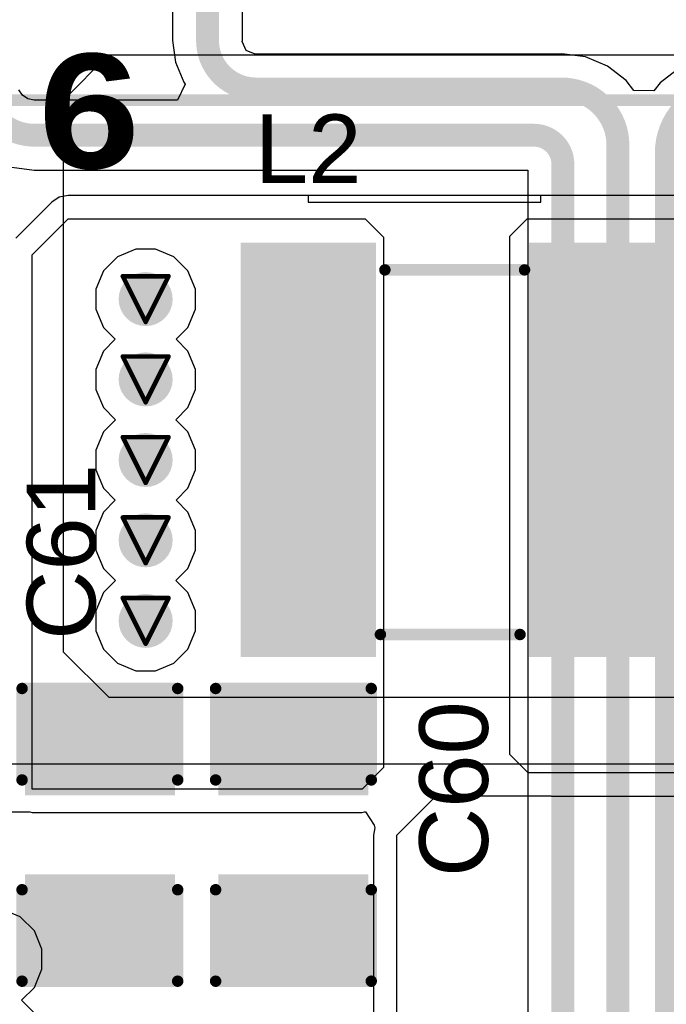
# Model space of a CAD drawing. Header units: inches. Extents: x 0 to 12.2, y 0 to 7.
# Tile 97 of 154: x 0.646 to 0.929, y 3.885 to 4.315. Entities that reach past the tile are written whole.
import ezdxf

# ---------------------------------------------------------------- set-up
doc = ezdxf.new("R2010")
doc.units = ezdxf.units.IN
doc.header["$MEASUREMENT"] = 0
for name, color, linetype in [('Bottom Layer', 5, 'Continuous'), ('Bottom Overlay', 54, 'Continuous'), ('Drill Drawing', 1, 'Continuous'), ('Layer 1', 16, 'Continuous'), ('Layer 2', 76, 'Continuous'), ('Top Layer', 1, 'Continuous'), ('Top Overlay', 2, 'Continuous'), ('Top Paste', 8, 'Continuous'), ('Top Solder', 216, 'Continuous'), ('Via Holes', 16, 'Continuous')]:
    doc.layers.add(name, color=color, linetype=linetype)
doc.styles.add('Arial', font='txt', dxfattribs={"height": 0.2})
doc.styles.add('Arial Black_Bold', font='txt', dxfattribs={"height": 0.2})

# ---------------------------------------------------------------- blocks, each defined once
blk = doc.blocks.new('SMNR4030_4R7MT_187')
at = {"layer": 'Top Layer'}
for points in [[(-0.09055, 0.08859), (-0.03543, 0.08859), (-0.03543, -0.08858), (-0.09055, -0.08858)], [(0.03543, 0.08858), (0.09055, 0.08858), (0.09055, -0.08859), (0.03543, -0.08859)]]:
    blk.add_hatch(color=1, dxfattribs=at).paths.add_polyline_path(points)
at = {"layer": 'Top Paste'}
for points in [[(-0.09055, 0.08859), (-0.03543, 0.08859), (-0.03543, -0.08858), (-0.09055, -0.08858)], [(0.03543, 0.08858), (0.09055, 0.08858), (0.09055, -0.08859), (0.03543, -0.08859)]]:
    blk.add_hatch(color=8, dxfattribs=at).paths.add_polyline_path(points)
at = {"layer": 'Top Solder'}
for points in [[(-0.09255, 0.09059), (-0.03343, 0.09059), (-0.03343, -0.09058), (-0.09255, -0.09058)], [(0.03343, 0.09058), (0.09255, 0.09058), (0.09255, -0.09059), (0.03343, -0.09059)]]:
    blk.add_hatch(color=216, dxfattribs=at).paths.add_polyline_path(points)
at = {"layer": 'Top Overlay', "const_width": 0.005}
for points in [[(0.0315, 0.08071), (-0.02953, 0.08071)], [(0.02953, -0.07874), (-0.0315, -0.07874)]]:
    blk.add_lwpolyline(points, dxfattribs=at)
at = {"layer": 'Top Overlay', "const_width": 0.0025}
for points in [[(-0.03078, 0.08071, 1), (-0.02828, 0.08071, 1)], [(0.03025, 0.08071, 1), (0.03275, 0.08071, 1)], [(-0.03275, -0.07874, 1), (-0.03025, -0.07874, 1)], [(0.02828, -0.07874, 1), (0.03078, -0.07874, 1)]]:
    blk.add_lwpolyline(points, format="xyb", close=True, dxfattribs=at)
blk = doc.blocks.new('B8B_XH_A_LF__SN__B_189')
at = {"layer": 'Bottom Overlay', "const_width": 0.005}
blk.add_lwpolyline([(-0.44094, -0.08986), (0.44094, -0.08986)], dxfattribs=at)
blk = doc.blocks.new('C___0805_294')
at = {"layer": 'Top Layer'}
for points in [[(-0.06, 0.03), (-0.02, 0.03), (-0.02, -0.03), (-0.06, -0.03)], [(0.02, 0.03), (0.06, 0.03), (0.06, -0.03), (0.02, -0.03)]]:
    blk.add_hatch(color=1, dxfattribs=at).paths.add_polyline_path(points)
at = {"layer": 'Top Paste'}
for points in [[(-0.06, 0.03), (-0.02, 0.03), (-0.02, -0.03), (-0.06, -0.03)], [(0.02, 0.03), (0.06, 0.03), (0.06, -0.03), (0.02, -0.03)]]:
    blk.add_hatch(color=8, dxfattribs=at).paths.add_polyline_path(points)
at = {"layer": 'Top Solder'}
for points in [[(-0.06276, 0.03276), (-0.01724, 0.03276), (-0.01724, -0.03276), (-0.06276, -0.03276)], [(0.01724, 0.03276), (0.06276, 0.03276), (0.06276, -0.03276), (0.01724, -0.03276)]]:
    blk.add_hatch(color=216, dxfattribs=at).paths.add_polyline_path(points)
at = {"layer": 'Top Overlay', "const_width": 0.005}
for points in [[(-0.024, 0.034), (-0.064, 0.034)], [(-0.064, 0.034), (-0.064, -0.034)], [(0.024, 0.034), (0.064, 0.034)], [(0.064, 0.034), (0.064, -0.034)], [(-0.064, -0.034), (-0.024, -0.034)], [(0.024, -0.034), (0.064, -0.034)]]:
    blk.add_lwpolyline(points, dxfattribs=at)
at = {"layer": 'Top Overlay', "const_width": 0.0025}
for points in [[(-0.06525, 0.034, 1), (-0.06275, 0.034, 1)], [(-0.06525, 0.034, 1), (-0.06275, 0.034, 1)], [(-0.02525, 0.034, 1), (-0.02275, 0.034, 1)], [(0.02275, 0.034, 1), (0.02525, 0.034, 1)], [(0.06275, 0.034, 1), (0.06525, 0.034, 1)], [(0.06275, 0.034, 1), (0.06525, 0.034, 1)], [(-0.06525, -0.034, 1), (-0.06275, -0.034, 1)], [(-0.06525, -0.034, 1), (-0.06275, -0.034, 1)], [(-0.02525, -0.034, 1), (-0.02275, -0.034, 1)], [(0.02275, -0.034, 1), (0.02525, -0.034, 1)], [(0.06275, -0.034, 1), (0.06525, -0.034, 1)], [(0.06275, -0.034, 1), (0.06525, -0.034, 1)]]:
    blk.add_lwpolyline(points, format="xyb", close=True, dxfattribs=at)
blk = doc.blocks.new('C___0805_295')
at = {"layer": 'Top Layer'}
for points in [[(-0.06, 0.03), (-0.02, 0.03), (-0.02, -0.03), (-0.06, -0.03)], [(0.02, 0.03), (0.06, 0.03), (0.06, -0.03), (0.02, -0.03)]]:
    blk.add_hatch(color=1, dxfattribs=at).paths.add_polyline_path(points)
at = {"layer": 'Top Paste'}
for points in [[(-0.06, 0.03), (-0.02, 0.03), (-0.02, -0.03), (-0.06, -0.03)], [(0.02, 0.03), (0.06, 0.03), (0.06, -0.03), (0.02, -0.03)]]:
    blk.add_hatch(color=8, dxfattribs=at).paths.add_polyline_path(points)
at = {"layer": 'Top Solder'}
for points in [[(-0.06276, 0.03276), (-0.01724, 0.03276), (-0.01724, -0.03276), (-0.06276, -0.03276)], [(0.01724, 0.03276), (0.06276, 0.03276), (0.06276, -0.03276), (0.01724, -0.03276)]]:
    blk.add_hatch(color=216, dxfattribs=at).paths.add_polyline_path(points)
at = {"layer": 'Top Overlay', "const_width": 0.005}
for points in [[(-0.064, 0.034), (-0.024, 0.034)], [(-0.064, 0.034), (-0.064, -0.034)], [(0.024, 0.034), (0.064, 0.034)], [(0.064, 0.034), (0.064, -0.034)], [(-0.064, -0.034), (-0.024, -0.034)], [(0.024, -0.034), (0.064, -0.034)]]:
    blk.add_lwpolyline(points, dxfattribs=at)
at = {"layer": 'Top Overlay', "const_width": 0.0025}
for points in [[(-0.06525, 0.034, 1), (-0.06275, 0.034, 1)], [(-0.06525, 0.034, 1), (-0.06275, 0.034, 1)], [(-0.02525, 0.034, 1), (-0.02275, 0.034, 1)], [(0.02275, 0.034, 1), (0.02525, 0.034, 1)], [(0.06275, 0.034, 1), (0.06525, 0.034, 1)], [(0.06275, 0.034, 1), (0.06525, 0.034, 1)], [(-0.06525, -0.034, 1), (-0.06275, -0.034, 1)], [(-0.06525, -0.034, 1), (-0.06275, -0.034, 1)], [(-0.02525, -0.034, 1), (-0.02275, -0.034, 1)], [(0.02275, -0.034, 1), (0.02525, -0.034, 1)], [(0.06275, -0.034, 1), (0.06525, -0.034, 1)], [(0.06275, -0.034, 1), (0.06525, -0.034, 1)]]:
    blk.add_lwpolyline(points, format="xyb", close=True, dxfattribs=at)

msp = doc.modelspace()

# ---------------------------------------------------------------- hatches: boundary and pattern name
at = {"layer": 'Bottom Layer'}
h = msp.add_hatch(color=5, dxfattribs=at)
edge = h.paths.add_edge_path()
edge.add_arc((0.70131, 4.19323), 0.01181, 0, 360)
h = msp.add_hatch(color=5, dxfattribs=at)
edge = h.paths.add_edge_path()
edge.add_arc((0.70131, 4.15811), 0.01181, 0, 360)
h = msp.add_hatch(color=5, dxfattribs=at)
edge = h.paths.add_edge_path()
edge.add_arc((0.70131, 4.12287), 0.01181, 0, 360)
h = msp.add_hatch(color=5, dxfattribs=at)
edge = h.paths.add_edge_path()
edge.add_arc((0.70131, 4.08775), 0.01181, 0, 360)
h = msp.add_hatch(color=5, dxfattribs=at)
edge = h.paths.add_edge_path()
edge.add_arc((0.70131, 4.05251), 0.01181, 0, 360)
at = {"layer": 'Layer 1'}
h = msp.add_hatch(color=16, dxfattribs=at)
edge = h.paths.add_edge_path()
edge.add_arc((0.70131, 4.19323), 0.01181, 0, 360)
h = msp.add_hatch(color=16, dxfattribs=at)
edge = h.paths.add_edge_path()
edge.add_arc((0.70131, 4.15811), 0.01181, 0, 360)
h = msp.add_hatch(color=16, dxfattribs=at)
edge = h.paths.add_edge_path()
edge.add_arc((0.70131, 4.12287), 0.01181, 0, 360)
h = msp.add_hatch(color=16, dxfattribs=at)
edge = h.paths.add_edge_path()
edge.add_arc((0.70131, 4.08775), 0.01181, 0, 360)
h = msp.add_hatch(color=16, dxfattribs=at)
edge = h.paths.add_edge_path()
edge.add_arc((0.70131, 4.05251), 0.01181, 0, 360)
at = {"layer": 'Layer 2'}
h = msp.add_hatch(color=76, dxfattribs=at)
edge = h.paths.add_edge_path()
edge.add_arc((0.70131, 4.19323), 0.01181, 0, 360)
h = msp.add_hatch(color=76, dxfattribs=at)
edge = h.paths.add_edge_path()
edge.add_arc((0.70131, 4.15811), 0.01181, 0, 360)
h = msp.add_hatch(color=76, dxfattribs=at)
edge = h.paths.add_edge_path()
edge.add_arc((0.70131, 4.12287), 0.01181, 0, 360)
h = msp.add_hatch(color=76, dxfattribs=at)
edge = h.paths.add_edge_path()
edge.add_arc((0.70131, 4.08775), 0.01181, 0, 360)
h = msp.add_hatch(color=76, dxfattribs=at)
edge = h.paths.add_edge_path()
edge.add_arc((0.70131, 4.05251), 0.01181, 0, 360)
at = {"layer": 'Top Layer'}
h = msp.add_hatch(color=1, dxfattribs=at)
edge = h.paths.add_edge_path()
edge.add_arc((0.70131, 4.19323), 0.01181, 0, 360)
h = msp.add_hatch(color=1, dxfattribs=at)
edge = h.paths.add_edge_path()
edge.add_arc((0.70131, 4.15811), 0.01181, 0, 360)
h = msp.add_hatch(color=1, dxfattribs=at)
edge = h.paths.add_edge_path()
edge.add_arc((0.70131, 4.12287), 0.01181, 0, 360)
h = msp.add_hatch(color=1, dxfattribs=at)
edge = h.paths.add_edge_path()
edge.add_arc((0.70131, 4.08775), 0.01181, 0, 360)
h = msp.add_hatch(color=1, dxfattribs=at)
edge = h.paths.add_edge_path()
edge.add_arc((0.70131, 4.05251), 0.01181, 0, 360)
at = {"layer": 'Via Holes'}
h = msp.add_hatch(color=7, dxfattribs=at)
edge = h.paths.add_edge_path()
edge.add_arc((0.70131, 4.19323), 0.00591, 0, 360)
h = msp.add_hatch(color=7, dxfattribs=at)
edge = h.paths.add_edge_path()
edge.add_arc((0.70131, 4.15811), 0.00591, 0, 360)
h = msp.add_hatch(color=7, dxfattribs=at)
edge = h.paths.add_edge_path()
edge.add_arc((0.70131, 4.12287), 0.00591, 0, 360)
h = msp.add_hatch(color=7, dxfattribs=at)
edge = h.paths.add_edge_path()
edge.add_arc((0.70131, 4.08775), 0.00591, 0, 360)
h = msp.add_hatch(color=7, dxfattribs=at)
edge = h.paths.add_edge_path()
edge.add_arc((0.70131, 4.05251), 0.00591, 0, 360)

# ---------------------------------------------------------------- linework, layer by layer
at = {"layer": 'Bottom Layer'}
for p, q in [((0.71305, 4.32714), (0.71305, 4.30634)), ((0.74364, 4.30634), (0.74364, 4.32714)), ((0.71305, 4.30634), (0.71303, 4.30634)), ((0.71303, 4.30634), (0.71428, 4.29689)), ((0.74355, 4.30591), (0.74364, 4.30634)), ((0.74519, 4.30196), (0.74355, 4.30591)), ((0.74914, 4.30032), (0.74519, 4.30196)), ((0.74958, 4.30041), (0.74914, 4.30032)), ((0.88312, 4.30041), (0.74958, 4.30041)), ((0.89344, 4.2991), (0.88312, 4.30045)), ((0.88312, 4.30045), (0.88312, 4.30041)), ((0.90306, 4.29511), (0.89344, 4.2991)), ((0.71428, 4.29689), (0.71793, 4.28807)), ((0.91132, 4.28877), (0.90306, 4.29511)), ((0.93505, 4.29469), (0.9261, 4.28782)), ((0.91466, 4.28441), (0.91132, 4.28877)), ((0.64744, 4.28242), (0.64584, 4.28481)), ((0.71861, 4.28718), (0.71516, 4.28018)), ((0.71793, 4.28807), (0.71861, 4.28718)), ((0.92335, 4.28424), (0.91466, 4.28441)), ((0.9261, 4.28782), (0.92335, 4.28424)), ((0.64984, 4.28081), (0.64744, 4.28242)), ((0.65267, 4.28025), (0.64984, 4.28081)), ((0.65267, 4.28018), (0.65267, 4.28025)), ((0.71516, 4.28018), (0.65267, 4.28018)), ((0.64282, 4.25086), (0.65267, 4.24957)), ((0.65267, 4.24957), (0.65267, 4.2496)), ((0.65267, 4.2496), (0.86831, 4.2496)), ((0.86831, 4.2496), (0.86831, 3.23927)), ((0.68895, 4.21172), (0.68282, 4.20559)), ((0.69697, 4.21504), (0.68895, 4.21172)), ((0.70565, 4.21504), (0.69697, 4.21504)), ((0.71366, 4.21172), (0.70565, 4.21504)), ((0.7198, 4.20559), (0.71366, 4.21172)), ((0.68282, 4.20559), (0.6795, 4.19757)), ((0.72312, 4.19757), (0.7198, 4.20559)), ((0.6795, 4.19757), (0.6795, 4.18889)), ((0.72312, 4.18889), (0.72312, 4.19757)), ((0.6795, 4.18889), (0.68282, 4.18088)), ((0.7198, 4.18088), (0.72312, 4.18889)), ((0.68282, 4.18088), (0.68802, 4.17567)), ((0.7146, 4.17567), (0.7198, 4.18088)), ((0.68802, 4.17567), (0.68282, 4.17047)), ((0.7198, 4.17047), (0.7146, 4.17567)), ((0.68282, 4.17047), (0.6795, 4.16245)), ((0.72312, 4.16245), (0.7198, 4.17047)), ((0.6795, 4.16245), (0.6795, 4.15377)), ((0.72312, 4.15377), (0.72312, 4.16245)), ((0.6795, 4.15377), (0.68282, 4.14576)), ((0.7198, 4.14576), (0.72312, 4.15377)), ((0.68282, 4.14576), (0.68809, 4.14049)), ((0.71453, 4.14049), (0.7198, 4.14576)), ((0.68809, 4.14049), (0.68282, 4.13522)), ((0.7198, 4.13522), (0.71453, 4.14049)), ((0.68282, 4.13522), (0.6795, 4.12721)), ((0.72312, 4.12721), (0.7198, 4.13522)), ((0.6795, 4.12721), (0.6795, 4.11853)), ((0.72312, 4.11853), (0.72312, 4.12721)), ((0.6795, 4.11853), (0.68282, 4.11051)), ((0.7198, 4.11051), (0.72312, 4.11853)), ((0.68282, 4.11051), (0.68802, 4.10531)), ((0.7146, 4.10531), (0.7198, 4.11051)), ((0.68802, 4.10531), (0.68282, 4.1001)), ((0.7198, 4.1001), (0.7146, 4.10531)), ((0.68282, 4.1001), (0.6795, 4.09209)), ((0.72312, 4.09209), (0.7198, 4.1001)), ((0.6795, 4.09209), (0.6795, 4.08341)), ((0.72312, 4.08341), (0.72312, 4.09209)), ((0.6795, 4.08341), (0.68282, 4.07539)), ((0.7198, 4.07539), (0.72312, 4.08341)), ((0.68282, 4.07539), (0.68809, 4.07013)), ((0.71453, 4.07013), (0.7198, 4.07539)), ((0.68809, 4.07013), (0.68282, 4.06486)), ((0.7198, 4.06486), (0.71453, 4.07013)), ((0.68282, 4.06486), (0.6795, 4.05684)), ((0.72312, 4.05684), (0.7198, 4.06486)), ((0.6795, 4.05684), (0.6795, 4.04817)), ((0.72312, 4.04817), (0.72312, 4.05684)), ((0.6795, 4.04817), (0.68282, 4.04015)), ((0.7198, 4.04015), (0.72312, 4.04817)), ((0.68282, 4.04015), (0.68895, 4.03402)), ((0.71366, 4.03402), (0.7198, 4.04015)), ((0.68895, 4.03402), (0.69697, 4.03069)), ((0.69697, 4.03069), (0.70565, 4.03069)), ((0.70565, 4.03069), (0.71366, 4.03402))]:
    msp.add_line(p, q, dxfattribs=at)
at = {"layer": 'Bottom Layer', "const_width": 0.01}
for points in [[(0.72834, 4.30634), (0.72834, 4.37008)], [(0.74958, 4.28511), (0.88312, 4.28511)], [(0.65267, 4.26489), (0.87095, 4.26489)], [(0.90765, 2.88202), (0.90765, 4.26058)], [(0.9288, 2.3907), (0.9288, 4.25724)], [(0.8836, 2.863), (0.8836, 4.25224)]]:
    msp.add_lwpolyline(points, dxfattribs=at)
at = {"layer": 'Bottom Layer', "const_width": 0.005}
for points in [[(0.72584, 4.30634, 1), (0.73084, 4.30634, 1)], [(0.72584, 4.30634, 1), (0.73084, 4.30634, 1)], [(0.74708, 4.28511, 1), (0.75208, 4.28511, 1)], [(0.74708, 4.28511, 1), (0.75208, 4.28511, 1)], [(0.88062, 4.28511, 1), (0.88562, 4.28511, 1)], [(0.88062, 4.28511, 1), (0.88562, 4.28511, 1)], [(0.65017, 4.26489, 1), (0.65517, 4.26489, 1)], [(0.65017, 4.26489, 1), (0.65517, 4.26489, 1)], [(0.86845, 4.26489, 1), (0.87345, 4.26489, 1)], [(0.86845, 4.26489, 1), (0.87345, 4.26489, 1)], [(0.90515, 4.26058, 1), (0.91015, 4.26058, 1)], [(0.90515, 4.26058, 1), (0.91015, 4.26058, 1)], [(0.9263, 4.25724, 1), (0.9313, 4.25724, 1)], [(0.9263, 4.25724, 1), (0.9313, 4.25724, 1)], [(0.8811, 4.25224, 1), (0.8861, 4.25224, 1)], [(0.8811, 4.25224, 1), (0.8861, 4.25224, 1)]]:
    msp.add_lwpolyline(points, format="xyb", close=True, dxfattribs=at)
at = {"layer": 'Bottom Layer', "const_width": 0.01}
for points in [[(0.74958, 4.28511, -0.414214), (0.72834, 4.30634)], [(0.65267, 4.26489, -0.414214), (0.62992, 4.28764)], [(0.88312, 4.28511, -0.414214), (0.90765, 4.26058)], [(0.9288, 4.25724, -0.414214), (0.95667, 4.28511)], [(0.87095, 4.26489, -0.414214), (0.8836, 4.25224)]]:
    msp.add_lwpolyline(points, format="xyb", dxfattribs=at)
at = {"layer": 'Drill Drawing', "const_width": 0.002}
for points in [[(0.69131, 4.20323), (0.71131, 4.20323)], [(0.69131, 4.20323), (0.70131, 4.18323)], [(0.70131, 4.18323), (0.71131, 4.20323)], [(0.69131, 4.16811), (0.71131, 4.16811)], [(0.69131, 4.16811), (0.70131, 4.14811)], [(0.70131, 4.14811), (0.71131, 4.16811)], [(0.69131, 4.13287), (0.71131, 4.13287)], [(0.69131, 4.13287), (0.70131, 4.11287)], [(0.70131, 4.11287), (0.71131, 4.13287)], [(0.69131, 4.09775), (0.71131, 4.09775)], [(0.69131, 4.09775), (0.70131, 4.07775)], [(0.70131, 4.07775), (0.71131, 4.09775)], [(0.69131, 4.06251), (0.71131, 4.06251)], [(0.69131, 4.06251), (0.70131, 4.04251)], [(0.70131, 4.04251), (0.71131, 4.06251)]]:
    msp.add_lwpolyline(points, dxfattribs=at)
at = {"layer": 'Drill Drawing', "const_width": 0.001}
for points in [[(0.69081, 4.20323, 1), (0.69181, 4.20323, 1)], [(0.69081, 4.20323, 1), (0.69181, 4.20323, 1)], [(0.71081, 4.20323, 1), (0.71181, 4.20323, 1)], [(0.71081, 4.20323, 1), (0.71181, 4.20323, 1)], [(0.70081, 4.18323, 1), (0.70181, 4.18323, 1)], [(0.70081, 4.18323, 1), (0.70181, 4.18323, 1)], [(0.69081, 4.16811, 1), (0.69181, 4.16811, 1)], [(0.69081, 4.16811, 1), (0.69181, 4.16811, 1)], [(0.71081, 4.16811, 1), (0.71181, 4.16811, 1)], [(0.71081, 4.16811, 1), (0.71181, 4.16811, 1)], [(0.70081, 4.14811, 1), (0.70181, 4.14811, 1)], [(0.70081, 4.14811, 1), (0.70181, 4.14811, 1)], [(0.69081, 4.13287, 1), (0.69181, 4.13287, 1)], [(0.69081, 4.13287, 1), (0.69181, 4.13287, 1)], [(0.71081, 4.13287, 1), (0.71181, 4.13287, 1)], [(0.71081, 4.13287, 1), (0.71181, 4.13287, 1)], [(0.70081, 4.11287, 1), (0.70181, 4.11287, 1)], [(0.70081, 4.11287, 1), (0.70181, 4.11287, 1)], [(0.69081, 4.09775, 1), (0.69181, 4.09775, 1)], [(0.69081, 4.09775, 1), (0.69181, 4.09775, 1)], [(0.71081, 4.09775, 1), (0.71181, 4.09775, 1)], [(0.71081, 4.09775, 1), (0.71181, 4.09775, 1)], [(0.70081, 4.07775, 1), (0.70181, 4.07775, 1)], [(0.70081, 4.07775, 1), (0.70181, 4.07775, 1)], [(0.69081, 4.06251, 1), (0.69181, 4.06251, 1)], [(0.69081, 4.06251, 1), (0.69181, 4.06251, 1)], [(0.71081, 4.06251, 1), (0.71181, 4.06251, 1)], [(0.71081, 4.06251, 1), (0.71181, 4.06251, 1)], [(0.70081, 4.04251, 1), (0.70181, 4.04251, 1)], [(0.70081, 4.04251, 1), (0.70181, 4.04251, 1)]]:
    msp.add_lwpolyline(points, format="xyb", close=True, dxfattribs=at)
at = {"layer": 'Layer 1'}
for p, q in [((0.68895, 4.21172), (0.68282, 4.20559)), ((0.69697, 4.21504), (0.68895, 4.21172)), ((0.70565, 4.21504), (0.69697, 4.21504)), ((0.71366, 4.21172), (0.70565, 4.21504)), ((0.7198, 4.20559), (0.71366, 4.21172)), ((0.68282, 4.20559), (0.6795, 4.19757)), ((0.72312, 4.19757), (0.7198, 4.20559)), ((0.6795, 4.19757), (0.6795, 4.18889)), ((0.72312, 4.18889), (0.72312, 4.19757)), ((0.6795, 4.18889), (0.68282, 4.18088)), ((0.7198, 4.18088), (0.72312, 4.18889)), ((0.68282, 4.18088), (0.68802, 4.17567)), ((0.7146, 4.17567), (0.7198, 4.18088)), ((0.68802, 4.17567), (0.68282, 4.17047)), ((0.7198, 4.17047), (0.7146, 4.17567)), ((0.68282, 4.17047), (0.6795, 4.16245)), ((0.72312, 4.16245), (0.7198, 4.17047)), ((0.6795, 4.16245), (0.6795, 4.15377)), ((0.72312, 4.15377), (0.72312, 4.16245)), ((0.6795, 4.15377), (0.68282, 4.14576)), ((0.7198, 4.14576), (0.72312, 4.15377)), ((0.68282, 4.14576), (0.68809, 4.14049)), ((0.71453, 4.14049), (0.7198, 4.14576)), ((0.68809, 4.14049), (0.68282, 4.13522)), ((0.7198, 4.13522), (0.71453, 4.14049)), ((0.68282, 4.13522), (0.6795, 4.12721)), ((0.72312, 4.12721), (0.7198, 4.13522)), ((0.6795, 4.12721), (0.6795, 4.11853)), ((0.72312, 4.11853), (0.72312, 4.12721)), ((0.6795, 4.11853), (0.68282, 4.11051)), ((0.7198, 4.11051), (0.72312, 4.11853)), ((0.68282, 4.11051), (0.68802, 4.10531)), ((0.7146, 4.10531), (0.7198, 4.11051)), ((0.68802, 4.10531), (0.68282, 4.1001)), ((0.7198, 4.1001), (0.7146, 4.10531)), ((0.68282, 4.1001), (0.6795, 4.09209)), ((0.72312, 4.09209), (0.7198, 4.1001)), ((0.6795, 4.09209), (0.6795, 4.08341)), ((0.72312, 4.08341), (0.72312, 4.09209)), ((0.6795, 4.08341), (0.68282, 4.07539)), ((0.7198, 4.07539), (0.72312, 4.08341)), ((0.68282, 4.07539), (0.68809, 4.07013)), ((0.71453, 4.07013), (0.7198, 4.07539)), ((0.68809, 4.07013), (0.68282, 4.06486)), ((0.7198, 4.06486), (0.71453, 4.07013)), ((0.68282, 4.06486), (0.6795, 4.05684)), ((0.72312, 4.05684), (0.7198, 4.06486)), ((0.6795, 4.05684), (0.6795, 4.04817)), ((0.72312, 4.04817), (0.72312, 4.05684)), ((0.6795, 4.04817), (0.68282, 4.04015)), ((0.7198, 4.04015), (0.72312, 4.04817)), ((0.68282, 4.04015), (0.68895, 4.03402)), ((0.71366, 4.03402), (0.7198, 4.04015)), ((0.68895, 4.03402), (0.69697, 4.03069)), ((0.69697, 4.03069), (0.70565, 4.03069)), ((0.70565, 4.03069), (0.71366, 4.03402))]:
    msp.add_line(p, q, dxfattribs=at)
at = {"layer": 'Layer 2'}
for p, q in [((0.66535, 4.28022), (0.68513, 4.3)), ((0.68513, 4.3), (1.42574, 4.3)), ((0.66535, 4.0389), (0.66535, 4.28022)), ((0.68531, 4.01895), (0.66535, 4.0389)), ((1.42577, 4.01895), (0.68531, 4.01895)), ((0.5817, 3.99), (1.42584, 3.99)), ((0.64655, 3.92309), (0.63854, 3.92641)), ((0.65269, 3.91695), (0.64655, 3.92309)), ((0.65601, 3.90894), (0.65269, 3.91695)), ((0.65601, 3.90026), (0.65601, 3.90894)), ((0.65269, 3.89224), (0.65601, 3.90026)), ((0.64704, 3.88659), (0.65269, 3.89224)), ((0.65269, 3.88094), (0.64704, 3.88659))]:
    msp.add_line(p, q, dxfattribs=at)
at = {"layer": 'Top Layer'}
for p, q in [((0.66357, 4.23777), (0.66026, 4.23556)), ((0.66747, 4.23854), (0.66357, 4.23777)), ((0.77237, 4.23854), (0.66747, 4.23854)), ((0.87401, 4.23854), (0.77237, 4.23854)), ((0.77237, 4.23854), (0.77237, 4.23556)), ((0.81985, 4.23854), (0.77237, 4.23854)), ((0.77237, 4.23854), (0.77237, 4.23854)), ((0.85786, 4.23854), (0.81985, 4.23854)), ((0.86661, 4.23854), (0.85786, 4.23854)), ((0.94264, 4.23854), (0.86661, 4.23854)), ((0.87401, 4.23556), (0.87401, 4.23854)), ((0.66026, 4.23556), (0.64452, 4.21982)), ((0.77237, 4.23556), (0.87401, 4.23556)), ((0.65173, 4.21261), (0.66747, 4.22835)), ((0.66747, 4.22835), (0.79721, 4.22835)), ((0.79721, 4.22835), (0.80528, 4.22028)), ((0.8604, 4.2207), (0.86805, 4.22835)), ((0.86805, 4.22835), (0.94264, 4.22835)), ((0.80528, 4.22028), (0.80528, 3.98834)), ((0.8604, 3.99412), (0.8604, 4.2207)), ((0.65173, 3.97895), (0.65173, 4.21261)), ((0.86843, 3.9861), (0.8604, 3.99412)), ((0.80528, 3.98834), (0.79588, 3.97895)), ((1.19594, 3.9861), (0.86843, 3.9861)), ((0.79588, 3.97895), (0.65173, 3.97895)), ((0.81102, 3.95875), (0.82822, 3.97595)), ((0.82822, 3.97595), (0.87836, 3.97595)), ((0.87836, 3.97595), (0.87856, 3.97591)), ((0.87856, 3.97591), (1.19064, 3.97591)), ((0.64131, 3.96895), (0.65075, 3.96895)), ((0.65075, 3.96895), (0.65173, 3.96875)), ((0.65173, 3.96875), (0.79588, 3.96875)), ((0.79588, 3.96875), (0.79687, 3.96895)), ((0.79687, 3.96895), (0.79739, 3.96895)), ((0.79739, 3.96895), (0.80121, 3.96323)), ((0.80146, 3.96195), (0.80083, 3.95875)), ((0.80121, 3.96323), (0.80146, 3.96195)), ((0.80083, 3.95875), (0.80083, 3.83182)), ((0.81102, 3.82759), (0.81102, 3.95875))]:
    msp.add_line(p, q, dxfattribs=at)

# ---------------------------------------------------------------- block references
msp.add_blockref('B8B_XH_A_LF__SN__B_189', (0.77756, 4.37008))
for name, p, rotation in [('SMNR4030_4R7MT_187', (0.83537, 4.12727), 180), ('C___0805_294', (0.68131, 3.95895), 90), ('C___0805_295', (0.76588, 3.95895), 90)]:
    msp.add_blockref(name, p, dxfattribs=dict(rotation=rotation))

# ---------------------------------------------------------------- texts
at = {"layer": 'Top Overlay'}
for s, height, style, p in [('6', 0.05, 'Arial Black_Bold', (0.65439, 4.25045)), ('L2', 0.03, 'Arial', (0.749, 4.24398))]:
    msp.add_text(s, height=height, dxfattribs=dict(at, style=style)).set_placement(p)
at = {"layer": 'Top Overlay', "style": 'Arial'}
for s, p in [('C61', (0.67935, 4.04422)), ('C60', (0.85086, 3.9405))]:
    msp.add_text(s, height=0.03, rotation=90, dxfattribs=at).set_placement(p)

doc.saveas('drawing.dxf')
